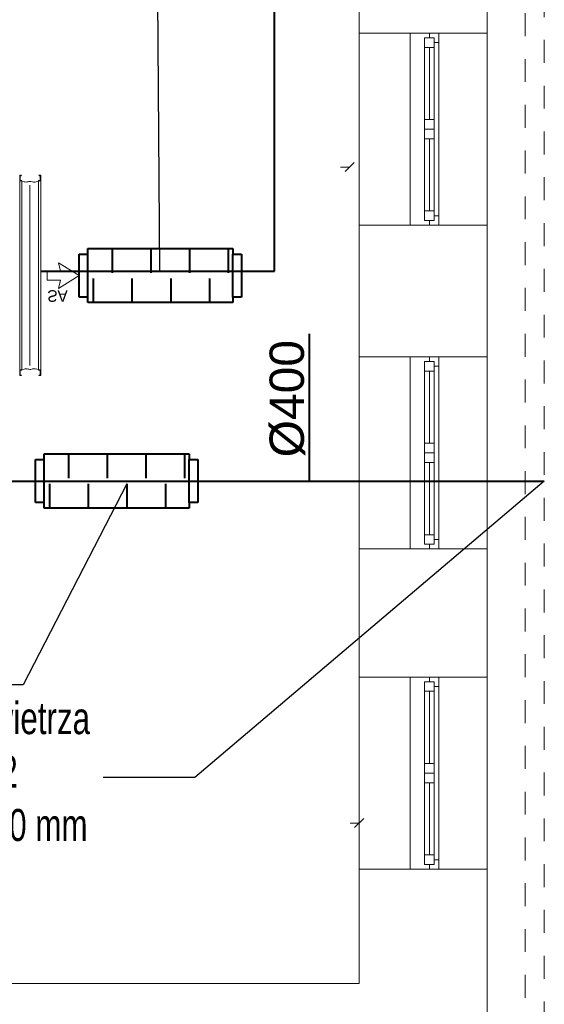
# Model space of a CAD drawing. Header units: millimetres. Extents: x 178516 to 426772, y -178579 to -115871.
# Tile 215 of 256: x 318239 to 320987, y -135814 to -130653. Entities that reach past the tile are written whole.
import ezdxf
from ezdxf import colors
from ezdxf.entities.mleader import LeaderData, LeaderLine
from ezdxf.math import Vec2, Vec3

# ---------------------------------------------------------------- set-up
doc = ezdxf.new("R2010")
doc.units = ezdxf.units.MM
doc.header["$MEASUREMENT"] = 0
doc.linetypes.add('Przerywana', pattern=[240, 120, -120])
doc.layers.get('0').update_dxf_attribs({"color": 252, "lineweight": 5})
for name, color, linetype, lineweight in [('IS_centrale', 7, 'Continuous', 13), ('IS_nawiew', 5, 'Continuous', 40), ('IS_opisy', 7, 'Continuous', 35), ('IS_wywiew', 1, 'Continuous', 40), ('Nowe_220-A Ściany_Nr_pióra__112', 252, 'Continuous', 5), ('Nowe_Nowe_220(1)-A Ściany zewnętrzne_Nr_pióra__103', 252, 'Continuous', 5), ('Nowe_Nowe_220(1)-A Ściany zewnętrzne_Nr_pióra__57', 252, 'Continuous', 5), ('Nowe_Okna ARCHICADa_Nr_pióra__112', 252, 'Continuous', 5), ('Nowe_Okna ARCHICADa_Nr_pióra__23', 252, 'Continuous', 5), ('Nowe_Okna ARCHICADa_Nr_pióra__3', 252, 'Continuous', 5)]:
    doc.layers.add(name, color=color, linetype=linetype, lineweight=lineweight)
doc.styles.add('WE11', font='simplex.shx', dxfattribs={"width": 0.7})
doc.styles.add('WE12', font='arial.ttf')

# ---------------------------------------------------------------- blocks, each defined once
blk = doc.blocks.new('podkład 20251118')
at = {"color": 252, "linetype": 'Continuous', "lineweight": 5}
for p, q in [((319967.2, -131425.7), (319919.7, -131425.7)), ((319943.4, -131449.4), (319990.9, -131401.9)), ((319993.4, -134887.7), (320040.9, -134840.2)), ((320017.2, -134864), (319969.7, -134864))]:
    blk.add_line(p, q, dxfattribs=at)
at = {"layer": 'Nowe_220-A Ściany_Nr_pióra__112', "color": 252, "linetype": 'Continuous', "lineweight": 5}
for p, q in [((320285.2, -130723.4), (320385.2, -130723.4)), ((320385.2, -130723.4), (320435.2, -130723.4)), ((320285.2, -131730.9), (320385.2, -131730.9)), ((320385.2, -131730.9), (320435.2, -131730.9)), ((320285.2, -132420), (320385.2, -132420)), ((320385.2, -132420), (320435.2, -132420)), ((320285.2, -133427.4), (320385.2, -133427.4)), ((320385.2, -133427.4), (320435.2, -133427.4)), ((320285.2, -134098.4), (320385.2, -134098.4)), ((320385.2, -134098.4), (320435.2, -134098.4)), ((320285.2, -135105.9), (320385.2, -135105.9)), ((320385.2, -135105.9), (320435.2, -135105.9))]:
    blk.add_line(p, q, dxfattribs=at)
at = {"layer": 'Nowe_Nowe_220(1)-A Ściany zewnętrzne_Nr_pióra__103', "color": 252, "linetype": 'Przerywana', "lineweight": 5}
for p, q in [((320987.2, -126199.5), (320987.2, -139692.2)), ((320887.2, -126299.5), (320887.2, -139592.2))]:
    blk.add_line(p, q, dxfattribs=at)
at = {"layer": 'Nowe_Nowe_220(1)-A Ściany zewnętrzne_Nr_pióra__57', "color": 252, "linetype": 'Continuous', "lineweight": 5}
for p, q in [((320687.2, -139469.5), (320687.2, -126495.4)), ((320017.2, -135704.9), (320017.2, -130155.2)), ((320017.2, -130723.4), (320687.2, -130723.4)), ((320017.2, -131730.9), (320687.2, -131730.9)), ((320017.2, -132420), (320687.2, -132420)), ((320017.2, -133427.4), (320687.2, -133427.4)), ((320017.2, -134098.4), (320687.2, -134098.4)), ((320017.2, -135105.9), (320687.2, -135105.9)), ((311867.2, -135704.9), (320017.2, -135704.9))]:
    blk.add_line(p, q, dxfattribs=at)
at = {"layer": 'Nowe_Okna ARCHICADa_Nr_pióra__112', "color": 252, "linetype": 'Continuous', "lineweight": 5}
for p, q in [((320285.2, -130723.4), (320385.2, -130723.4)), ((320385.2, -130723.4), (320435.2, -130723.4)), ((320385.2, -130723.4), (320435.2, -130723.4)), ((320285.2, -131730.9), (320385.2, -131730.9)), ((320385.2, -131730.9), (320435.2, -131730.9)), ((320385.2, -131730.9), (320435.2, -131730.9)), ((320285.2, -132420), (320385.2, -132420)), ((320385.2, -132420), (320435.2, -132420)), ((320385.2, -132420), (320435.2, -132420)), ((320285.2, -133427.4), (320385.2, -133427.4)), ((320385.2, -133427.4), (320435.2, -133427.4)), ((320385.2, -133427.4), (320435.2, -133427.4)), ((320285.2, -134098.4), (320385.2, -134098.4)), ((320385.2, -134098.4), (320435.2, -134098.4)), ((320385.2, -134098.4), (320435.2, -134098.4)), ((320285.2, -135105.9), (320385.2, -135105.9)), ((320385.2, -135105.9), (320435.2, -135105.9)), ((320385.2, -135105.9), (320435.2, -135105.9))]:
    blk.add_line(p, q, dxfattribs=at)
at = {"layer": 'Nowe_Okna ARCHICADa_Nr_pióra__23', "color": 252, "linetype": 'Continuous', "lineweight": 5}
for p, q in [((320360.2, -130798.4), (320360.2, -130748.4)), ((320360.2, -130748.4), (320410.2, -130748.4)), ((320385.2, -130748.4), (320385.2, -130723.4)), ((320410.2, -130748.4), (320385.2, -130748.4)), ((320410.2, -130773.4), (320410.2, -130748.4)), ((320410.2, -130748.4), (320410.2, -130798.4)), ((320435.2, -130723.4), (320435.2, -130773.4)), ((320410.2, -130798.4), (320360.2, -130798.4)), ((320360.2, -131177.1), (320360.2, -130798.4)), ((320385.2, -131177.1), (320385.2, -130798.4)), ((320435.2, -130773.4), (320410.2, -130773.4)), ((320410.2, -130798.4), (320410.2, -131177.1)), ((320360.2, -131227.1), (320360.2, -131177.1)), ((320360.2, -131177.1), (320410.2, -131177.1)), ((320410.2, -131177.1), (320410.2, -131227.1)), ((320360.2, -131277.1), (320360.2, -131227.1)), ((320360.2, -131227.1), (320410.2, -131227.1)), ((320410.2, -131227.1), (320360.2, -131227.1)), ((320410.2, -131227.1), (320410.2, -131277.1)), ((320410.2, -131277.1), (320360.2, -131277.1)), ((320360.2, -131655.9), (320360.2, -131277.1)), ((320385.2, -131655.9), (320385.2, -131277.1)), ((320410.2, -131277.1), (320410.2, -131655.9)), ((320360.2, -131705.9), (320360.2, -131655.9)), ((320360.2, -131655.9), (320410.2, -131655.9)), ((320410.2, -131655.9), (320410.2, -131705.9)), ((320410.2, -131705.9), (320410.2, -131680.9)), ((320410.2, -131680.9), (320435.2, -131680.9)), ((320435.2, -131680.9), (320435.2, -131730.9)), ((320410.2, -131705.9), (320360.2, -131705.9)), ((320385.2, -131730.9), (320385.2, -131705.9)), ((320385.2, -131705.9), (320410.2, -131705.9)), ((320360.2, -132495), (320360.2, -132445)), ((320360.2, -132445), (320410.2, -132445)), ((320385.2, -132445), (320385.2, -132420)), ((320410.2, -132445), (320385.2, -132445)), ((320410.2, -132470), (320410.2, -132445)), ((320410.2, -132445), (320410.2, -132495)), ((320435.2, -132420), (320435.2, -132470)), ((320410.2, -132495), (320360.2, -132495)), ((320360.2, -132873.7), (320360.2, -132495)), ((320385.2, -132873.7), (320385.2, -132495)), ((320435.2, -132470), (320410.2, -132470)), ((320410.2, -132495), (320410.2, -132873.7)), ((320360.2, -132923.7), (320360.2, -132873.7)), ((320360.2, -132873.7), (320410.2, -132873.7)), ((320410.2, -132873.7), (320410.2, -132923.7)), ((320360.2, -132973.7), (320360.2, -132923.7)), ((320360.2, -132923.7), (320410.2, -132923.7)), ((320410.2, -132923.7), (320360.2, -132923.7)), ((320410.2, -132923.7), (320410.2, -132973.7)), ((320410.2, -132973.7), (320360.2, -132973.7)), ((320360.2, -133352.4), (320360.2, -132973.7)), ((320385.2, -133352.4), (320385.2, -132973.7)), ((320410.2, -132973.7), (320410.2, -133352.4)), ((320360.2, -133402.4), (320360.2, -133352.4)), ((320360.2, -133352.4), (320410.2, -133352.4)), ((320410.2, -133352.4), (320410.2, -133402.4)), ((320410.2, -133402.4), (320410.2, -133377.4)), ((320410.2, -133377.4), (320435.2, -133377.4)), ((320435.2, -133377.4), (320435.2, -133427.4)), ((320410.2, -133402.4), (320360.2, -133402.4)), ((320385.2, -133427.4), (320385.2, -133402.4)), ((320385.2, -133402.4), (320410.2, -133402.4)), ((320385.2, -134123.4), (320385.2, -134098.4)), ((320435.2, -134098.4), (320435.2, -134148.4)), ((320360.2, -134173.4), (320360.2, -134123.4)), ((320360.2, -134123.4), (320410.2, -134123.4)), ((320410.2, -134123.4), (320385.2, -134123.4)), ((320410.2, -134148.4), (320410.2, -134123.4)), ((320410.2, -134123.4), (320410.2, -134173.4)), ((320435.2, -134148.4), (320410.2, -134148.4)), ((320410.2, -134173.4), (320360.2, -134173.4)), ((320360.2, -134552.2), (320360.2, -134173.4)), ((320385.2, -134552.2), (320385.2, -134173.4)), ((320410.2, -134173.4), (320410.2, -134552.2)), ((320360.2, -134602.2), (320360.2, -134552.2)), ((320360.2, -134552.2), (320410.2, -134552.2)), ((320410.2, -134552.2), (320410.2, -134602.2)), ((320360.2, -134652.2), (320360.2, -134602.2)), ((320360.2, -134602.2), (320410.2, -134602.2)), ((320410.2, -134602.2), (320360.2, -134602.2)), ((320410.2, -134602.2), (320410.2, -134652.2)), ((320410.2, -134652.2), (320360.2, -134652.2)), ((320360.2, -135030.9), (320360.2, -134652.2)), ((320385.2, -135030.9), (320385.2, -134652.2)), ((320410.2, -134652.2), (320410.2, -135030.9)), ((320360.2, -135080.9), (320360.2, -135030.9)), ((320360.2, -135030.9), (320410.2, -135030.9)), ((320410.2, -135030.9), (320410.2, -135080.9)), ((320410.2, -135080.9), (320360.2, -135080.9)), ((320385.2, -135105.9), (320385.2, -135080.9)), ((320385.2, -135080.9), (320410.2, -135080.9)), ((320410.2, -135080.9), (320410.2, -135055.9)), ((320410.2, -135055.9), (320435.2, -135055.9)), ((320435.2, -135055.9), (320435.2, -135105.9))]:
    blk.add_line(p, q, dxfattribs=at)
at = {"layer": 'Nowe_Okna ARCHICADa_Nr_pióra__3', "color": 252, "linetype": 'Continuous', "lineweight": 5}
for p, q in [((320285.2, -131730.9), (320285.2, -130723.4)), ((320435.2, -131730.9), (320435.2, -130723.4)), ((320360.2, -131177.1), (320360.2, -130798.4)), ((320435.2, -130773.4), (320435.2, -131227.1)), ((320435.2, -131227.1), (320435.2, -131680.9)), ((320360.2, -131655.9), (320360.2, -131277.1)), ((320285.2, -133427.4), (320285.2, -132420)), ((320435.2, -133427.4), (320435.2, -132420)), ((320360.2, -132873.7), (320360.2, -132495)), ((320435.2, -132470), (320435.2, -132923.7)), ((320435.2, -132923.7), (320435.2, -133377.4)), ((320360.2, -133352.4), (320360.2, -132973.7)), ((320285.2, -135105.9), (320285.2, -134098.4)), ((320435.2, -135105.9), (320435.2, -134098.4)), ((320435.2, -134148.4), (320435.2, -134602.2)), ((320360.2, -134552.2), (320360.2, -134173.4)), ((320435.2, -134602.2), (320435.2, -135055.9)), ((320360.2, -135030.9), (320360.2, -134652.2))]:
    blk.add_line(p, q, dxfattribs=at)
blk = doc.blocks.new('FLXCONN_W990_TOP')
at = {"color": 7}
for p, q in [((-110, 499), (-110, 529)), ((-102.5, 529), (-110, 529)), ((-107.6, 501.4), (-107.6, 526.6)), ((-102.5, 526.6), (-107.6, 526.6)), ((-2.4, 526.6), (-7.8, 526.6)), ((0, 529), (-7.8, 529)), ((-2.4, 526.6), (-2.4, 501.4)), ((0, 529), (0, 499)), ((-110, 499), (-110, -491)), ((-110, 499), (-98, 499)), ((-107.6, 501.4), (-98, 501.4)), ((-98, 499), (-98, 501.4)), ((-98, 499), (-98, -491)), ((-98, 497.6), (-87.3, 494.7)), ((-65.6, 495.1), (-62.6, 496)), ((-56.9, -468.8), (-56.9, 476.8)), ((-52.3, 496.3), (-43.4, 494.2)), ((-23.9, 494.4), (-12, 497.6)), ((-12, 501.4), (-2.4, 501.4)), ((-12, 499), (-12, 501.4)), ((-12, -491), (-12, 499)), ((-12, 499), (0, 499)), ((0, -491), (0, 499)), ((-110, -491), (-98, -491)), ((-110, -491), (-110, -521)), ((-107.6, -493.4), (-98, -493.4)), ((-107.6, -493.4), (-107.6, -518.6)), ((-98, -489.6), (-87.3, -486.7)), ((-98, -491), (-98, -493.4)), ((-65.6, -487.1), (-62.6, -488)), ((-52.3, -488.3), (-43.4, -486.2)), ((-23.9, -486.4), (-12, -489.6)), ((-12, -491), (0, -491)), ((-12, -491), (-12, -493.4)), ((-12, -493.4), (-2.4, -493.4)), ((-2.4, -518.6), (-2.4, -493.4)), ((0, -521), (0, -491)), ((-102.5, -521), (-110, -521)), ((-102.5, -518.6), (-107.6, -518.6)), ((-2.4, -518.6), (-7.8, -518.6)), ((0, -521), (-7.8, -521))]:
    blk.add_line(p, q, dxfattribs=at)
at = {"color": 7, "linetype": 'Continuous'}
for centre, start, end in [((-102.5, 527.8), 270, 90), ((-7.8, 527.8), 90, 270), ((-102.5, -519.8), 270, 90), ((-7.8, -519.8), 90, 270)]:
    blk.add_arc(centre, 1.2, start, end, dxfattribs=at)
at = {"color": 7}
for centre, radius, start, end in [((-77.1, 533.4), 40, 255.2072, 286.6127), ((-56.9, 476.8), 20, 76.6774, 106.6127), ((-34.1, 533.1), 40, 256.6774, 284.7893), ((-77.1, -525.4), 40, 73.3873, 104.7928), ((-56.9, -468.8), 20, 253.3873, 283.3226), ((-34.1, -525.1), 40, 75.2107, 103.3226)]:
    blk.add_arc(centre, radius, start, end, dxfattribs=at)
blk = doc.blocks.new('DIR_SA')
at = {"color": 7}
for q in [(39.5, 88.8), (39.5, 0)]:
    blk.add_line((111.4, 44.4), q, dxfattribs=at)
for p, q in [((39.5, 88.8), (46.5, 60)), ((0, 28.8), (0, 60)), ((46.5, 28.8), (39.5, 0))]:
    blk.add_line(p, q)
for points in [[(0, 60), (46.5, 60)], [(0, 28.8), (46.5, 28.8)]]:
    blk.add_lwpolyline(points, dxfattribs=at)
blk.add_text('SA', height=40).set_placement((0, 95))
blk = doc.blocks.new('A$C680519BF')
blk.add_blockref('FLXCONN_W990_TOP', (149, 599.5))
at = {"xscale": 1.511360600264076, "yscale": 1.511360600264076}
blk.add_blockref('DIR_SA', (182.7, 537.5), dxfattribs=at)

msp = doc.modelspace()

# ---------------------------------------------------------------- linework, layer by layer
at = {"layer": 'IS_nawiew'}
for p, q in [((318366.8, -133071.2), (318366.8, -132929.6)), ((318366.8, -132929.6), (319126.1, -132929.6)), ((319126.1, -132929.6), (319126.1, -132957.9)), ((318321.5, -133071.2), (318321.5, -132957.9)), ((318321.5, -132957.9), (318366.8, -132957.9)), ((319126.1, -133071.2), (319126.1, -132957.9)), ((319126.1, -132957.9), (319171.4, -132957.9)), ((319171.4, -132957.9), (319171.4, -133071.2)), ((317852.8, -133071.2), (320987.2, -133071.2)), ((318321.5, -133184.5), (318321.5, -133071.2)), ((318366.8, -133212.9), (318366.8, -133071.2)), ((319126.1, -133184.5), (319126.1, -133071.2)), ((319171.4, -133071.2), (319171.4, -133184.5)), ((318366.8, -133184.5), (318321.5, -133184.5)), ((319126.1, -133184.5), (319126.1, -133212.9)), ((319171.4, -133184.5), (319126.1, -133184.5)), ((319126.1, -133212.9), (318366.8, -133212.9))]:
    msp.add_line(p, q, dxfattribs=at)
for points in [[(319756.6, -133071.2), (319756.6, -132300), (319756.6, -132300)], [(318493.8, -132929.6), (318493.8, -133056.7)], [(318696.5, -132929.6), (318696.5, -133056.7)], [(318899.3, -132929.6), (318899.3, -133056.7)], [(319102.1, -132929.6), (319102.1, -133056.7)], [(318394.9, -133085.8), (318394.9, -133212.9)], [(318597.6, -133085.8), (318597.6, -133212.9)], [(318800.4, -133085.8), (318800.4, -133212.9)], [(319003.2, -133085.8), (319003.2, -133212.9)]]:
    msp.add_lwpolyline(points, dxfattribs=at)
at = {"layer": 'IS_wywiew'}
for p, q in [((319573.8, -131971.2), (319573.8, -128161.6)), ((318550.8, -131994.8), (318550.8, -131881.5)), ((318550.8, -131881.5), (318596.1, -131881.5)), ((318596.1, -131994.8), (318596.1, -131853.1)), ((318596.1, -131853.1), (319355.4, -131853.1)), ((319355.4, -131853.1), (319355.4, -131881.5)), ((319355.4, -131994.8), (319355.4, -131881.5)), ((319355.4, -131881.5), (319400.8, -131881.5)), ((319400.8, -131881.5), (319400.8, -131994.8)), ((318348.8, -131971.2), (319573.8, -131971.2)), ((318550.8, -132108.1), (318550.8, -131994.8)), ((318596.1, -132136.4), (318596.1, -131994.8)), ((319355.4, -132108.1), (319355.4, -131994.8)), ((319400.8, -131994.8), (319400.8, -132108.1)), ((318596.1, -132108.1), (318550.8, -132108.1)), ((319355.4, -132136.4), (318596.1, -132136.4)), ((319355.4, -132108.1), (319355.4, -132136.4)), ((319400.8, -132108.1), (319355.4, -132108.1))]:
    msp.add_line(p, q, dxfattribs=at)
for points in [[(318723.1, -131853.1), (318723.1, -131980.3)], [(318925.9, -131853.1), (318925.9, -131980.3)], [(319128.7, -131853.1), (319128.7, -131980.3)], [(319331.5, -131853.1), (319331.5, -131980.3)], [(318624.2, -132009.3), (318624.2, -132136.4)], [(318827, -132009.3), (318827, -132136.4)], [(319029.8, -132009.3), (319029.8, -132136.4)], [(319232.5, -132009.3), (319232.5, -132136.4)]]:
    msp.add_lwpolyline(points, dxfattribs=at)

# ---------------------------------------------------------------- block references
msp.add_blockref('podkład 20251118', (0, 0))
at = {"layer": 'IS_centrale', "xscale": -1, "rotation": 180}
msp.add_blockref('A$C680519BF', (318199.8, -131390.2), dxfattribs=at)

# ---------------------------------------------------------------- texts
at = {"layer": 'IS_nawiew', "insert": (319641.3, -132639.7), "char_height": 180, "width": 932.234, "attachment_point": 5, "rotation": 90, "style": 'WE12'}
msp.add_mtext('%%C400', dxfattribs=at)

# ---------------------------------------------------------------- leaders
at = {"layer": 'IS_opisy', "ltscale": 5}
ml = msp.add_multileader_mtext('Standard', dxfattribs=at)
ml.set_content('{\\fArial|b0|i0|c238|p34;Zamontować tłumik akustyczny}', color=256, style='WE11')
ml.set_leader_properties(color=256)
ml.build(insert=Vec2(0, 0))
ml.multileader.update_dxf_attribs({"text_left_attachment_type": 2, "text_right_attachment_type": 2, "dogleg_length": 500, "arrow_head_size": 0})
ctx = ml.context
ctx.base_point, ctx.char_height, ctx.arrow_head_size, ctx.landing_gap_size, ctx.plane_origin = Vec3(316033.1, -128558.2), 168, 0, 84, Vec3(344042.9, -129085)
ctx.left_attachment, ctx.right_attachment = 2, 2
notes = []
notes.append((ctx, [(0, (1, 1, 0), (318949.2, -128558.2), (-1, 0), 479.5, [(0, [(318972.8, -131971.2)], 0, [])])]))
ctx.mtext.insert, ctx.mtext.width, ctx.mtext.defined_height, ctx.mtext.flow_direction = Vec3(316117.1, -128449.1), 3785.852, 1430.6, 5
ml = msp.add_multileader_mtext('Standard', dxfattribs=at)
ml.set_content('{\\fArial|b0|i0|c238|p34;Zamontować tłumik akustyczny}', color=256, style='WE11')
ml.set_leader_properties(color=256)
ml.build(insert=Vec2(0, 0))
ml.multileader.update_dxf_attribs({"text_left_attachment_type": 2, "text_right_attachment_type": 2, "dogleg_length": 500, "arrow_head_size": 0})
ctx = ml.context
ctx.base_point, ctx.char_height, ctx.arrow_head_size, ctx.landing_gap_size, ctx.plane_origin = Vec3(315341.6, -134139), 168, 0, 84, Vec3(343870.5, -130199.5)
ctx.left_attachment, ctx.right_attachment = 2, 2
notes.append((ctx, [(0, (1, 1, 0), (318257.7, -134139), (-1, 0), 479.5, [(0, [(318800.4, -133085.8)], 0, [])])]))
ctx.mtext.insert, ctx.mtext.width, ctx.mtext.defined_height, ctx.mtext.flow_direction = Vec3(315425.6, -134029.9), 3785.852, 1430.6, 5
ml = msp.add_multileader_mtext('Standard', dxfattribs=at)
ml.set_content('\\pxql,t32;{\\fArial|b0|i0|c238|p34;Czerpnia powietrza  Aef=0,283 m2\\P\\pi-3,l4,q*,t4;wym.^I%%C600 mm}', color=256, style='WE11')
ml.set_leader_properties(color=256)
ml.build(insert=Vec2(0, 0))
ml.multileader.update_dxf_attribs({"text_left_attachment_type": 2, "text_right_attachment_type": 2, "dogleg_length": 500, "arrow_head_size": 0})
ctx = ml.context
ctx.base_point, ctx.char_height, ctx.arrow_head_size, ctx.landing_gap_size, ctx.plane_origin = Vec3(317117.3, -134624.6), 168, 0, 84, Vec3(346057.2, -130185)
ctx.left_attachment, ctx.right_attachment = 2, 2
notes.append((ctx, [(0, (1, 1, 0), (319155.9, -134624.6), (-1, 0), 479.5, [(0, [(320987.2, -133071.2)], 0, [])])]))
ctx.mtext.insert, ctx.mtext.width, ctx.mtext.defined_height, ctx.mtext.flow_direction = Vec3(317201.3, -134229.9), 2018.902, 271.9, 5
for ctx, leaders in notes:
    for number, flags, end, landing, length, lines in leaders:
        leader = LeaderData()
        leader.index, (leader.has_last_leader_line, leader.has_dogleg_vector, leader.attachment_direction) = number, flags
        leader.last_leader_point, leader.dogleg_vector, leader.dogleg_length = Vec3(end), Vec3(landing), length
        for number, points, colour, breaks in lines:
            line = LeaderLine()
            line.index, line.vertices, line.color, line.breaks = number, Vec3.list(points), colors.encode_raw_color(colour), breaks
            leader.lines.append(line)
        ctx.leaders.append(leader)

doc.saveas('drawing.dxf')
